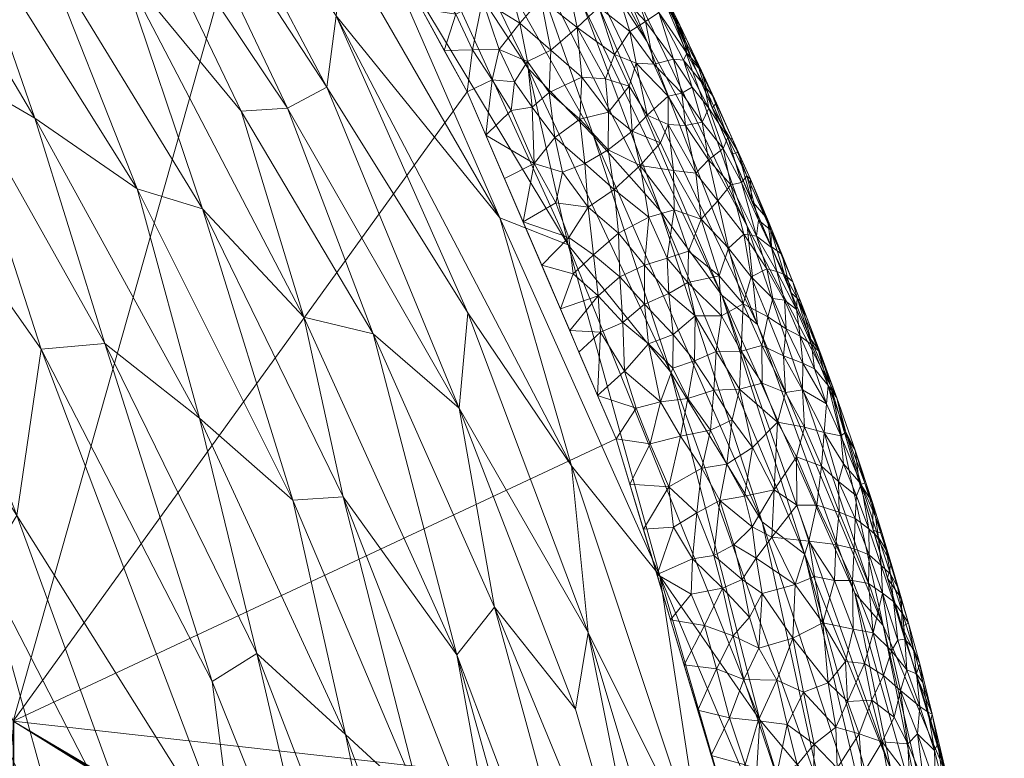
# Model space of a CAD drawing. Header units: millimetres. Extents: x -225 to 225, y 0 to 300.
# Tile 119 of 125: x 193 to 220, y 178 to 198. Entities that reach past the tile are written whole.
import ezdxf

# ---------------------------------------------------------------- set-up
doc = ezdxf.new("R2010")
doc.units = ezdxf.units.MM
doc.layers.add('A-GENM', color=13, linetype='Continuous')

# ---------------------------------------------------------------- blocks, each defined once
blk = doc.blocks.new('MODEL_CLU032I0-1CAAULW00 - MODEL_CLU032I0-1CAAULW00-465174-Preview')
at = {"layer": 'A-GENM', "lineweight": 9}
mesh = blk.add_polyface(dxfattribs=at)
corners = [(218.828, 0), (-218.828, 0), (-218.82, -12.417, -0.414), (-218.814, -24.835, -0.828), (-216.333, -95.635, -3.188), (-213.926, -166.437, -5.548), (-213.909, -166.78, -5.559), (-213.889, -167.123, -5.571), (-212.397, -177.134, -5.904), (-209.488, -186.834, -6.228), (-205.487, -196.14, -6.538), (-200.61, -205.02, -6.834), (-195.003, -213.46, -7.115), (-188.777, -221.454, -7.382), (-182.013, -229, -7.633), (-174.782, -236.1, -7.87), (-167.177, -242.797, -8.093), (-166.192, -243.471, -8.116), (-165.263, -244.22, -8.141), (-164.625, -244.727, -8.158), (-163.992, -245.226, -8.174), (-131.353, -265.95, -8.865), (-95.504, -280.49, -9.35), (-57.855, -289.446, -9.648), (-19.368, -293.577, -9.786), (19.345, -293.578, -9.786), (57.833, -289.449, -9.648), (95.484, -280.496, -9.35), (131.335, -265.959, -8.865), (163.975, -245.244, -8.175), (165.291, -244.193, -8.14), (166.641, -243.158, -8.105), (167.597, -242.378, -8.079), (168.543, -241.588, -8.053), (175.907, -235.052, -7.835), (182.873, -228.095, -7.603), (189.391, -220.716, -7.357), (195.395, -212.914, -7.097), (200.808, -204.692, -6.823), (205.529, -196.055, -6.535), (209.421, -187.016, -6.234), (212.288, -177.603, -5.92), (213.835, -167.891, -5.596), (213.887, -167.158, -5.572), (213.925, -166.42, -5.547), (213.954, -165.617, -5.521), (213.98, -164.813, -5.494), (215.162, -129.818, -4.327), (216.361, -94.823, -3.161), (217.578, -59.828, -1.994), (218.814, -24.835, -0.828), (218.82, -12.417, -0.414), (0, -50.037, -1.668), (29.152, -51.205, -1.707), (58.105, -54.794, -1.826), (86.604, -61.031, -2.034), (114.259, -70.319, -2.344), (140.394, -83.275, -2.776), (163.807, -100.667, -3.356), (182.438, -123.099, -4.103), (193.382, -150.121, -5.004), (193.324, -179.269, -5.976), (182.157, -206.198, -6.873), (163.267, -228.413, -7.614), (139.879, -245.839, -8.195), (113.918, -259.141, -8.638), (86.439, -268.937, -8.965), (58.053, -275.669, -9.189), (29.146, -279.615, -9.32), (0, -280.917, -9.364), (-29.146, -279.615, -9.32), (-58.053, -275.669, -9.189), (-86.439, -268.937, -8.965), (-113.918, -259.141, -8.638), (-139.878, -245.839, -8.195), (-163.267, -228.413, -7.614), (-182.157, -206.198, -6.873), (-193.324, -179.269, -5.976), (-193.382, -150.121, -5.004), (-182.438, -123.1, -4.103), (-163.807, -100.667, -3.356), (-140.394, -83.275, -2.776), (-114.259, -70.32, -2.344), (-86.604, -61.031, -2.034), (-58.105, -54.794, -1.826), (-29.152, -51.205, -1.707), (172.5, -51.99, -1.733), (167.374, -64.358, -2.145), (155, -69.481, -2.316), (142.626, -64.358, -2.145), (137.5, -51.99, -1.733), (142.626, -39.623, -1.321), (155, -34.5, -1.15), (167.374, -39.623, -1.321)]
mesh.append_faces([[corners[k] for k in face] for face in [(83, 1, 82), (2, 82, 1), (55, 91, 54), (82, 3, 81), (90, 56, 89), (89, 57, 88), (49, 87, 48), (86, 50, 93), (58, 88, 57), (92, 53, 91), (44, 61, 43), (76, 14, 75), (14, 76, 13), (16, 75, 15), (75, 20, 74), (74, 21, 73), (21, 74, 20), (19, 75, 18), (70, 24, 69), (34, 63, 33), (35, 63, 34), (32, 63, 31), (25, 69, 24), (29, 64, 28), (65, 28, 64)]], dxfattribs={"vtx0": -1, "vtx1": -1})
mesh.append_faces([[corners[k] for k in face] for face in [(92, 0, 53)]], dxfattribs={"vtx0": -1, "vtx1": -1, "vtx2": -1})
mesh.append_faces([[corners[k] for k in face] for face in [(82, 2, 3), (1, 84, 85), (0, 52, 53), (90, 55, 56), (52, 0, 1), (55, 90, 91), (77, 6, 7), (77, 7, 8), (3, 80, 81), (86, 49, 50), (49, 86, 87), (0, 92, 93), (47, 59, 60, 46), (61, 44, 45), (76, 11, 12), (11, 76, 77), (76, 12, 13), (75, 14, 15), (75, 17, 18), (73, 21, 22), (23, 71, 72, 22), (35, 62, 63), (63, 32, 33), (63, 30, 31), (62, 36, 37), (62, 35, 36), (38, 61, 62), (25, 68, 69), (66, 26, 27), (63, 29, 30), (29, 63, 64), (65, 27, 28), (27, 65, 66)]], dxfattribs={"vtx0": -1, "vtx2": -1})
mesh.append_faces([[corners[k] for k in face] for face in [(83, 84, 1), (85, 52, 1), (53, 54, 91), (77, 78, 5), (5, 6, 77), (79, 80, 4), (8, 9, 77), (3, 4, 80), (87, 88, 58), (56, 57, 89), (51, 0, 93), (50, 51, 93), (41, 42, 61, 40), (60, 61, 45), (42, 43, 61), (47, 48, 59), (45, 46, 60), (10, 11, 77), (16, 17, 75), (19, 20, 75), (70, 71, 23), (23, 24, 70), (72, 73, 22), (39, 40, 61), (38, 39, 61), (37, 38, 62), (67, 68, 26), (66, 67, 26), (25, 26, 68), (9, 10, 77)]], dxfattribs={"vtx1": -1, "vtx2": -1})
mesh.append_faces([[corners[k] for k in face] for face in [(58, 59, 48, 87)]], dxfattribs={"vtx1": -1, "vtx2": -1, "vtx3": -1})
mesh.append_faces([[corners[k] for k in face] for face in [(4, 5, 78, 79)]], dxfattribs={"vtx1": -1, "vtx3": -1})
mesh = blk.add_polyface(dxfattribs=at)
corners = [(-216.845, -177.971, -22.198), (-217.901, -175.595, -19.358), (-218.999, -164.243, -22.912), (-219.331, -170.234, -15.383), (-219.871, -167.279, -11.857), (-219.889, -166.906, -11.929), (-216.645, -181.832, -17.428), (-215.229, -188.266, -12.973), (-218.293, -177.93, -12.494), (-213, -192.538, -16.61), (-215.882, -182.693, -20.332), (-210.653, -183.162, -38.701), (-208.201, -192.038, -35.579), (-213.332, -179.302, -34.581), (-218.617, -160.486, -26.484), (-216.655, -174.7, -26.836), (-217.677, -172.511, -24.157), (-219.364, -166.643, -18.632), (-212.318, -190.686, -23.609), (-214.537, -183.753, -25.077), (-211.83, -175.433, -42.153), (-208.286, -186.113, -41.946), (-213.398, -184.614, -28.428), (-214.991, -177.329, -30.867), (-217.555, -165.026, -30.252), (-215.951, -170.88, -32.912), (-209.353, -166.23, -53.325), (-205.209, -181.04, -52.936), (-210.176, -167.907, -50.736), (-213.557, -173.143, -39.043), (-214.692, -164.743, -40.681), (-213.195, -166.77, -43.943), (-206.37, -192.764, -39.569), (-206.426, -174.407, -54.949), (-207.96, -166.624, -56.012), (-208.735, -181.647, -44.92), (-205.277, -187.659, -47.383), (-205.507, -190.215, -44.409), (-210.845, -171.13, -47.448), (-206.22, -182.321, -49.927), (-208.397, -179.59, -47.343), (-210.945, -188.632, -31.682), (-213.199, -177.134, -36.96), (-216.234, -164.993, -35.504), (-210.671, -192.939, -26.339), (-213.27, -189.897, -20.767)]
mesh.append_faces([[corners[k] for k in face] for face in [(4, 3, 8)]], dxfattribs={"vtx0": -1, "vtx1": -1})
mesh.append_faces([[corners[k] for k in face] for face in [(0, 1, 2), (6, 9, 7), (10, 1, 0), (11, 12, 13), (14, 15, 16), (2, 1, 17), (6, 8, 3), (3, 17, 1), (10, 6, 1), (2, 16, 0), (18, 0, 19), (11, 20, 21), (22, 15, 23), (24, 25, 23), (15, 22, 19), (26, 27, 28), (29, 30, 20), (25, 13, 23), (20, 30, 31), (21, 32, 11), (33, 26, 34), (35, 36, 37), (38, 35, 31), (20, 31, 35), (28, 39, 38), (39, 36, 40), (21, 20, 35), (29, 20, 11), (37, 21, 35), (12, 41, 13), (13, 41, 23), (42, 43, 29), (42, 29, 11), (22, 23, 41), (15, 24, 23), (19, 22, 44), (19, 0, 16), (35, 40, 36), (28, 27, 39), (35, 38, 40), (39, 40, 38), (42, 25, 43), (3, 1, 6), (18, 10, 0), (6, 10, 45), (19, 16, 15), (33, 27, 26), (11, 13, 42), (42, 13, 25)]], dxfattribs={"vtx0": -1, "vtx1": -1, "vtx2": -1})
mesh.append_faces([[corners[k] for k in face] for face in [(3, 4, 5), (6, 7, 8)]], dxfattribs={"vtx0": -1, "vtx2": -1})
mesh = blk.add_polyface(dxfattribs=at)
corners = [(-205.749, -169.388, -58.94), (-206.932, -161.304, -60.106), (-204.063, -170.148, -61.579), (-197.246, -174.279, -70.236), (-200.542, -167.772, -68.387), (-199.849, -163.539, -71.09), (-185.744, -174.621, -84.479), (-189.22, -171.869, -81.73), (-190.077, -163.982, -83.764), (-201.887, -172.292, -64.163), (-199.85, -181.079, -62.41), (-202.817, -165.123, -65.88), (-199.286, -175.434, -66.619), (-198.312, -187.391, -60.521), (-200.817, -185.193, -57.957), (-202.226, -178.906, -59.844), (-198.659, -180.332, -64.76), (-204.279, -177.023, -57.396), (-205.209, -181.04, -52.936), (-206.426, -174.407, -54.949), (-202.169, -185.279, -55.496), (-194.074, -189.238, -65.69), (-193.417, -184.783, -69.637), (-195.126, -174.098, -73.278), (-192.198, -169.92, -78.961), (-188.443, -177.665, -79.969), (-190.322, -177.826, -77.622), (-194.354, -169.423, -76.423), (-189.124, -188.631, -72.87), (-191.812, -181.624, -73.69), (-188.19, -185.369, -76.078), (-192.553, -183.378, -71.683), (-192.488, -176.803, -75.414), (-197.713, -165.644, -73.394), (-185.257, -179.865, -82.529), (-184.122, -189.803, -78.211), (-189.753, -190.549, -70.762), (-202.974, -189.646, -50.322), (-205.277, -187.659, -47.383), (-206.22, -182.321, -49.927), (-201.111, -190.101, -53.491), (-195.777, -189.391, -63.03), (-207.96, -166.624, -56.012), (-204.921, -163.08, -63.113)]
mesh.append_faces([[corners[k] for k in face] for face in [(0, 1, 2), (3, 4, 5), (6, 7, 8), (9, 10, 2), (9, 11, 12), (13, 14, 15), (10, 13, 15), (10, 9, 16), (15, 17, 0), (18, 19, 20), (21, 12, 22), (23, 3, 5), (24, 25, 26), (24, 26, 27), (28, 29, 30), (3, 23, 31), (32, 23, 27), (31, 23, 29), (5, 33, 23), (32, 27, 26), (33, 27, 23), (25, 24, 7), (34, 25, 7), (22, 12, 3), (12, 11, 4), (30, 32, 26), (29, 23, 32), (26, 25, 35), (30, 29, 32), (31, 29, 28), (36, 31, 28), (3, 31, 22), (37, 38, 39), (18, 20, 40), (17, 20, 19), (37, 18, 40), (37, 39, 18), (41, 13, 10), (17, 15, 14), (2, 15, 0), (16, 41, 10), (20, 17, 14), (17, 19, 42), (0, 17, 42), (9, 2, 43), (15, 2, 10), (11, 9, 43), (9, 12, 16), (12, 4, 3), (12, 21, 16), (41, 16, 21), (31, 36, 22)]], dxfattribs={"vtx0": -1, "vtx1": -1, "vtx2": -1})
mesh = blk.add_polyface(dxfattribs=at)
corners = [(-190.08, -171.058, -7.69), (-190.524, -169.848, -7.306), (-190.019, -174.999, -7.384), (-191.594, -171.227, -6.478), (-190.712, -175.724, -6.801), (-191.201, -170.722, -6.732), (-192.106, -171.577, -6.219), (-192.129, -174.697, -6.163), (-191.339, -175.413, -6.471), (-192.7, -170.646, -5.995), (-193.273, -170.658, -5.836), (-192.697, -174.981, -5.995), (-190.301, -179.814, -6.714), (-190.421, -174.955, -7.059), (-192.495, -178.179, -6.031), (-191.792, -179.065, -6.174), (-193.345, -175.629, -5.854), (-193.167, -177.377, -5.936), (-193.858, -173.773, -5.806), (-189.278, -170.471, -8.889), (-189.386, -172.173, -8.466), (-188.775, -174.753, -8.983), (-188.646, -173.862, -9.494), (-187.987, -178.064, -9.453), (-187.976, -176.931, -9.998), (-188.731, -176.819, -8.548), (-187.733, -180.369, -9.027), (-189.515, -178.755, -7.348), (-189.166, -178.325, -7.726), (-188.857, -177.902, -8.141), (-189.659, -174.623, -7.783), (-186.517, -175.439, -10.516), (-188.486, -173.624, -10.009), (-188.887, -170.181, -9.867), (-187.349, -171.812, -10.387), (-189.552, -173.177, -8.099), (-185.684, -179.067, -10.644), (-191.075, -179.081, -6.408), (-193.42, -173.52, -5.848), (-193.338, -179.274, -5.976), (-190.711, -171.587, -7.061), (-193.352, -171.984, -5.733), (-189.763, -179.83, -7.028)]
mesh.append_faces([[corners[k] for k in face] for face in [(31, 24, 36), (16, 18, 41)]], dxfattribs={"vtx0": -1, "vtx1": -1})
mesh.append_faces([[corners[k] for k in face] for face in [(0, 1, 2), (3, 4, 5), (6, 7, 8), (9, 10, 11), (4, 8, 12), (13, 5, 4), (14, 15, 11), (16, 17, 18), (19, 20, 21), (22, 21, 23), (24, 22, 23), (21, 25, 26), (2, 27, 28), (28, 29, 30), (24, 31, 32), (33, 32, 34), (19, 21, 22), (25, 21, 20), (25, 20, 35), (22, 24, 32), (22, 32, 33), (2, 30, 0), (35, 29, 25), (2, 28, 30), (35, 30, 29), (8, 4, 3), (27, 2, 13), (6, 8, 3), (37, 8, 7), (9, 11, 7), (9, 7, 6), (10, 38, 11), (17, 38, 18), (14, 38, 17), (7, 11, 15), (38, 14, 11), (35, 0, 30), (1, 40, 2), (13, 2, 40), (5, 13, 40), (13, 4, 42)]], dxfattribs={"vtx0": -1, "vtx1": -1, "vtx2": -1})
mesh.append_faces([[corners[k] for k in face] for face in [(31, 34, 32), (16, 39, 17)]], dxfattribs={"vtx1": -1, "vtx2": -1})
mesh = blk.add_polyface(dxfattribs=at)
corners = [(-218.274, -177.459, -10.538), (-218.53, -176.627, -10.912), (-218.319, -177.902, -11.531), (-218.293, -177.93, -12.494), (-218.522, -177.023, -11.839), (-218.042, -177.55, -9.84), (-217.736, -177.625, -9.191), (-217.976, -176.635, -9.214), (-217.56, -178.922, -9.485), (-217.3, -178.658, -8.871), (-218.013, -178.483, -10.447), (-217.622, -179.655, -10.118), (-217.85, -179.511, -10.858), (-217.538, -180.538, -10.647), (-217.28, -180.642, -9.902), (-217.107, -180.084, -9.193), (-218.105, -178.666, -11.151), (-217.62, -180.804, -11.906), (-217.956, -179.453, -11.607), (-217.527, -180.514, -12.613), (-217.346, -177.744, -8.583), (-216.611, -178.716, -7.966), (-216.821, -177.549, -7.862), (-216.933, -179.375, -8.596), (-217.706, -180.302, -11.233), (-217.91, -179.222, -12.554), (-217.56, -176.59, -8.494), (-218.49, -176.599, -12.414)]
mesh.append_faces([[corners[k] for k in face] for face in [(3, 4, 27), (25, 2, 3)]], dxfattribs={"vtx0": -1, "vtx1": -1})
mesh.append_faces([[corners[k] for k in face] for face in [(0, 1, 2), (3, 2, 4), (5, 6, 7), (8, 9, 6), (5, 0, 10), (11, 12, 13), (8, 5, 10), (14, 11, 13), (15, 9, 8), (0, 2, 16), (17, 18, 19), (18, 12, 16), (20, 9, 21), (20, 21, 22), (9, 15, 23), (11, 14, 15), (11, 15, 8), (8, 10, 11), (11, 10, 12), (18, 16, 2), (24, 13, 12), (2, 25, 18), (12, 18, 24), (17, 24, 18), (12, 10, 16), (0, 16, 10), (8, 6, 5), (26, 6, 20), (26, 20, 22), (21, 9, 23), (6, 9, 20)]], dxfattribs={"vtx0": -1, "vtx1": -1, "vtx2": -1})
mesh.append_faces([[corners[k] for k in face] for face in [(25, 19, 18)]], dxfattribs={"vtx1": -1, "vtx2": -1})
mesh = blk.add_polyface(dxfattribs=at)
corners = [(-215.74, -176.944, -6.844), (-216.082, -177.817, -7.25), (-215.411, -178.004, -6.823), (-214.796, -178.645, -6.591), (-215.37, -179.101, -7), (-216.002, -178.928, -7.435), (-216.338, -179.833, -8.006), (-215.686, -179.791, -7.381), (-214.34, -178.091, -6.32), (-214.776, -177.415, -6.409), (-212.905, -180.381, -6.152), (-212.173, -180.67, -6.059), (-212.522, -179.352, -6.014), (-212.939, -178.091, -5.983), (-213.287, -179.274, -6.135), (-215.171, -180.295, -7.112), (-216.933, -179.375, -8.596), (-216.611, -178.716, -7.966), (-216.821, -177.549, -7.862), (-214.071, -179.178, -6.356), (-213.779, -177.809, -6.118), (-214.506, -180.047, -6.671), (-213.197, -176.817, -5.936), (-212.034, -178.347, -5.945), (-211.67, -179.559, -5.985), (-212.397, -177.135, -5.904), (-213.788, -180.368, -6.406), (-216.651, -180.491, -8.636), (-216.141, -180.808, -8.103), (-217.107, -180.084, -9.193)]
mesh.append_faces([[corners[k] for k in face] for face in [(23, 12, 24)]], dxfattribs={"vtx0": -1, "vtx1": -1})
mesh.append_faces([[corners[k] for k in face] for face in [(0, 1, 2), (3, 2, 4), (5, 6, 7), (8, 9, 3), (10, 11, 12), (12, 13, 14), (7, 15, 4), (16, 6, 17), (18, 17, 1), (9, 0, 2), (5, 4, 2), (5, 2, 1), (2, 3, 9), (19, 20, 8), (7, 4, 5), (21, 4, 15), (13, 20, 14), (20, 13, 22), (13, 12, 23), (10, 12, 14), (10, 14, 26), (14, 19, 26), (26, 19, 21), (11, 24, 12), (20, 19, 14), (3, 4, 21), (3, 21, 19), (5, 17, 6), (27, 6, 16), (28, 7, 6), (1, 17, 5), (29, 27, 16), (19, 8, 3)]], dxfattribs={"vtx0": -1, "vtx1": -1, "vtx2": -1})
mesh.append_faces([[corners[k] for k in face] for face in [(23, 25, 13)]], dxfattribs={"vtx1": -1, "vtx2": -1})
mesh = blk.add_polyface(dxfattribs=at)
corners = [(-215.333, -183.035, -7.986), (-215.822, -183.039, -8.559), (-215.377, -184.004, -8.397), (-212.173, -180.67, -6.059), (-212.905, -180.381, -6.152), (-212.623, -181.557, -6.202), (-213.788, -180.368, -6.406), (-214.506, -180.047, -6.671), (-214.223, -181.493, -6.777), (-213.306, -181.226, -6.349), (-214.804, -183.142, -7.535), (-215.027, -181.905, -7.383), (-212.861, -183.063, -6.442), (-213.401, -182.687, -6.592), (-213.239, -183.634, -6.679), (-215.171, -180.295, -7.112), (-215.628, -180.864, -7.607), (-211.851, -181.832, -6.099), (-210.943, -181.984, -6.066), (-211.306, -180.772, -6.026), (-211.496, -182.669, -6.116), (-211.67, -179.559, -5.985), (-212.331, -182.834, -6.264), (-211.527, -183.621, -6.187), (-210.579, -183.197, -6.107), (-212.102, -183.71, -6.304), (-213.058, -182.054, -6.374), (-214.286, -182.929, -7.106), (-215.833, -181.729, -8.072), (-215.686, -179.791, -7.381)]
mesh.append_faces([[corners[k] for k in face] for face in [(21, 3, 19)]], dxfattribs={"vtx0": -1, "vtx1": -1})
mesh.append_faces([[corners[k] for k in face] for face in [(0, 1, 2), (3, 4, 5), (6, 7, 8), (4, 6, 9), (0, 10, 11), (12, 13, 14), (13, 9, 8), (15, 16, 11), (17, 20, 18), (19, 3, 17), (3, 5, 17), (5, 22, 17), (22, 23, 20), (24, 20, 23), (4, 9, 5), (22, 12, 25), (26, 22, 5), (27, 13, 8), (8, 9, 6), (26, 5, 9), (8, 7, 15), (11, 27, 8), (15, 11, 8), (11, 28, 0), (16, 15, 29), (11, 16, 28), (9, 13, 26), (26, 13, 12), (22, 20, 17), (27, 14, 13), (26, 12, 22), (11, 10, 27)]], dxfattribs={"vtx0": -1, "vtx1": -1, "vtx2": -1})
mesh.append_faces([[corners[k] for k in face] for face in [(17, 18, 19)]], dxfattribs={"vtx0": -1, "vtx2": -1})
mesh.append_faces([[corners[k] for k in face] for face in [(24, 18, 20)]], dxfattribs={"vtx1": -1, "vtx2": -1})
mesh = blk.add_polyface(dxfattribs=at)
corners = [(-217.317, -181.896, -11.722), (-217.459, -181.205, -11.201), (-217.62, -180.804, -11.906), (-217.173, -182.133, -11.037), (-216.837, -183.206, -10.933), (-216.919, -182.472, -10.379), (-217.223, -181.463, -10.418), (-217.28, -180.642, -9.902), (-217.037, -181.44, -9.854), (-217.107, -180.084, -9.193), (-216.868, -181.147, -9.306), (-216.76, -183.098, -12.733), (-217.137, -182.543, -12.243), (-217.144, -181.806, -12.673), (-217.027, -182.866, -11.57), (-216.591, -183.441, -10.269), (-216.625, -182.697, -9.758), (-216.141, -180.808, -8.103), (-215.833, -181.729, -8.072), (-215.628, -180.864, -7.607), (-216.374, -181.631, -8.719), (-216.651, -180.491, -8.636), (-215.822, -183.039, -8.559), (-215.686, -179.791, -7.381), (-216.252, -182.954, -9.173), (-217.538, -180.538, -10.647), (-217.706, -180.302, -11.233), (-215.333, -183.035, -7.986), (-217.527, -180.514, -12.613), (-216.338, -179.833, -8.006)]
mesh.append_faces([[corners[k] for k in face] for face in [(11, 12, 13)]], dxfattribs={"vtx0": -1, "vtx1": -1})
mesh.append_faces([[corners[k] for k in face] for face in [(0, 1, 2), (3, 1, 0), (4, 5, 3), (5, 6, 3), (7, 6, 8), (9, 7, 10), (3, 14, 4), (15, 16, 5), (17, 18, 19), (20, 18, 17), (21, 9, 10), (22, 18, 20), (17, 19, 23), (21, 10, 20), (16, 20, 10), (22, 20, 24), (6, 7, 25), (26, 1, 25), (1, 3, 6), (5, 16, 8), (1, 6, 25), (14, 3, 0), (2, 13, 0), (12, 14, 0), (13, 12, 0), (18, 22, 27), (20, 16, 24), (8, 10, 7), (26, 2, 1), (29, 21, 17), (20, 17, 21), (5, 8, 6), (16, 10, 8)]], dxfattribs={"vtx0": -1, "vtx1": -1, "vtx2": -1})
mesh.append_faces([[corners[k] for k in face] for face in [(2, 28, 13)]], dxfattribs={"vtx0": -1, "vtx2": -1})
mesh = blk.add_polyface(dxfattribs=at)
corners = [(-213, -192.538, -16.61), (-211.002, -198.189, -13.361), (-215.229, -188.266, -12.973), (-208.266, -202.405, -16.719), (-205.832, -207.659, -13.691), (-213.27, -189.897, -20.767), (-212.318, -190.686, -23.609), (-207.738, -201.417, -21.639), (-203.668, -206.644, -25.885), (-208.577, -198.517, -24.306), (-207.063, -200.113, -26.866), (-210.314, -197.474, -19.036), (-202.598, -211.593, -17.734), (-206.572, -204.522, -19.27), (-201.899, -211.316, -21.553), (-216.645, -181.832, -17.428), (-208.873, -194.958, -29.436), (-210.671, -192.939, -26.339), (-208.201, -192.038, -35.579), (-203.497, -202.319, -34.201), (-207.125, -196.76, -32.217), (-206.37, -192.764, -39.569), (-210.653, -183.162, -38.701), (-208.286, -186.113, -41.946), (-205.507, -190.215, -44.409), (-201.982, -198.174, -43.551), (-199.436, -195.616, -51.506), (-202.974, -189.646, -50.322), (-201.111, -190.101, -53.491), (-202.169, -185.279, -55.496), (-200.817, -185.193, -57.957), (-198.397, -192.998, -55.828), (-202.737, -201.1, -38.003), (-198.065, -216.063, -23.798), (-202.169, -200.041, -40.809), (-197.067, -211.971, -35.373), (-202.544, -206.148, -30.508), (-213.398, -184.614, -28.428), (-210.945, -188.632, -31.682), (-214.537, -183.753, -25.077), (-201.731, -196.261, -46.274), (-205.277, -187.659, -47.383), (-200.678, -195.699, -49.021), (-215.882, -182.693, -20.332), (-197.701, -214.594, -28.497), (-198.882, -210.784, -32.649)]
mesh.append_faces([[corners[k] for k in face] for face in [(5, 6, 7), (8, 9, 10), (5, 7, 11), (3, 1, 0), (12, 13, 14), (5, 0, 15), (11, 13, 3), (16, 10, 17), (18, 19, 20), (11, 3, 0), (12, 4, 3), (8, 14, 7), (9, 7, 6), (21, 18, 22), (23, 24, 25), (26, 27, 28), (29, 30, 31), (18, 32, 19), (8, 33, 14), (32, 21, 34), (25, 34, 21), (25, 21, 23), (18, 21, 32), (32, 35, 19), (36, 16, 20), (16, 37, 38), (6, 39, 17), (40, 25, 24), (40, 41, 42), (41, 40, 24), (31, 28, 29), (27, 26, 42), (41, 27, 42), (6, 17, 9), (6, 5, 43), (10, 9, 17), (8, 7, 9), (17, 37, 16), (36, 8, 10), (20, 16, 38), (36, 10, 16), (18, 20, 38), (36, 20, 19), (44, 8, 36), (5, 11, 0), (13, 11, 7), (14, 13, 7), (12, 3, 13), (19, 45, 36)]], dxfattribs={"vtx0": -1, "vtx1": -1, "vtx2": -1})
mesh.append_faces([[corners[k] for k in face] for face in [(0, 1, 2), (3, 4, 1)]], dxfattribs={"vtx0": -1, "vtx2": -1})
mesh = blk.add_polyface(dxfattribs=at)
corners = [(-216.353, -185.125, -12.006), (-216.614, -184.3, -12.02), (-216.377, -184.39, -12.793), (-217.027, -182.866, -11.57), (-216.86, -183.497, -12.135), (-216.722, -183.863, -11.512), (-215.994, -185.682, -12.853), (-216.519, -184.193, -10.872), (-216.258, -184.422, -10.208), (-216.591, -183.441, -10.269), (-215.863, -183.889, -9.024), (-215.889, -184.702, -9.554), (-215.458, -184.87, -8.906), (-216.919, -182.472, -10.379), (-216.837, -183.206, -10.933), (-216.265, -183.721, -9.669), (-216.252, -182.954, -9.173), (-216.625, -182.697, -9.758), (-217.137, -182.543, -12.243), (-216.76, -183.098, -12.733), (-216.056, -185.62, -10.883), (-216.435, -184.744, -11.418), (-216.153, -185.644, -11.522), (-215.931, -185.306, -10.114), (-215.442, -185.695, -9.347), (-215.377, -184.004, -8.397), (-215.822, -183.039, -8.559), (-215.582, -186.163, -9.975)]
mesh.append_faces([[corners[k] for k in face] for face in [(6, 0, 2)]], dxfattribs={"vtx0": -1, "vtx1": -1})
mesh.append_faces([[corners[k] for k in face] for face in [(0, 1, 2), (3, 4, 5), (7, 8, 9), (10, 11, 12), (9, 13, 14), (15, 16, 17), (16, 15, 10), (18, 19, 4), (3, 5, 14), (4, 1, 5), (7, 20, 8), (7, 14, 5), (14, 7, 9), (15, 9, 8), (9, 15, 17), (21, 5, 1), (22, 20, 21), (21, 7, 5), (3, 18, 4), (11, 15, 8), (15, 11, 10), (23, 11, 8), (11, 23, 24), (25, 10, 12), (26, 16, 10), (25, 26, 10), (22, 21, 0), (20, 7, 21), (8, 20, 23), (20, 27, 23), (2, 1, 4), (21, 1, 0), (11, 24, 12)]], dxfattribs={"vtx0": -1, "vtx1": -1, "vtx2": -1})
mesh.append_faces([[corners[k] for k in face] for face in [(4, 19, 2)]], dxfattribs={"vtx0": -1, "vtx2": -1})
mesh = blk.add_polyface(dxfattribs=at)
corners = [(-214.865, -185.056, -8.226), (-214.647, -184.088, -7.68), (-215.377, -184.004, -8.397), (-215.333, -183.035, -7.986), (-214.804, -183.142, -7.535), (-211.785, -186.051, -6.511), (-210.893, -185.547, -6.252), (-211.643, -184.848, -6.322), (-213.239, -183.634, -6.679), (-214.286, -182.929, -7.106), (-213.659, -184.202, -7.006), (-212.261, -185.184, -6.542), (-212.861, -183.063, -6.442), (-212.638, -183.993, -6.497), (-212.102, -183.71, -6.304), (-213.126, -184.474, -6.779), (-214.326, -185.055, -7.702), (-212.925, -185.295, -6.84), (-213.722, -185.471, -7.354), (-215.458, -184.87, -8.906), (-214.988, -186.101, -8.851), (-214.32, -186.352, -8.149), (-215.442, -185.695, -9.347), (-211.024, -184.465, -6.186), (-211.527, -183.621, -6.187), (-210.215, -184.409, -6.147), (-209.852, -185.622, -6.187), (-212.449, -186.155, -6.782), (-210.579, -183.197, -6.107), (-212.331, -182.834, -6.264)]
mesh.append_faces([[corners[k] for k in face] for face in [(25, 6, 26), (28, 23, 25)]], dxfattribs={"vtx0": -1, "vtx1": -1})
mesh.append_faces([[corners[k] for k in face] for face in [(0, 1, 2), (3, 1, 4), (5, 6, 7), (8, 9, 10), (5, 7, 11), (12, 13, 14), (11, 13, 15), (1, 0, 16), (8, 15, 13), (10, 9, 1), (17, 15, 18), (16, 10, 1), (0, 2, 19), (1, 3, 2), (20, 0, 19), (16, 21, 18), (19, 22, 20), (7, 23, 24), (21, 16, 0), (10, 16, 18), (23, 7, 6), (7, 24, 14), (6, 25, 23), (14, 13, 11), (11, 7, 14), (27, 11, 17), (24, 23, 28), (24, 29, 14), (15, 8, 10), (13, 12, 8), (18, 15, 10), (15, 17, 11), (1, 9, 4)]], dxfattribs={"vtx0": -1, "vtx1": -1, "vtx2": -1})
mesh = blk.add_polyface(dxfattribs=at)
corners = [(-189.421, -206.844, -57.281), (-191.981, -200.971, -59.125), (-186.337, -207.938, -60.87), (-202.737, -201.1, -38.003), (-202.169, -200.041, -40.809), (-195.909, -211.454, -39.068), (-192.207, -211.605, -46.718), (-196.91, -203.623, -47.672), (-191.833, -210.025, -49.492), (-195.777, -189.391, -63.03), (-193.901, -195.433, -61.101), (-198.312, -187.391, -60.521), (-191.296, -206.271, -54.837), (-184.76, -213.781, -56.904), (-187.361, -213.07, -53.56), (-196.642, -193.536, -58.334), (-198.397, -192.998, -55.828), (-200.817, -185.193, -57.957), (-196.392, -206.355, -45.315), (-196.154, -202.457, -50.466), (-196.192, -199.55, -53.491), (-191.66, -208.031, -52.223), (-199.436, -195.616, -51.506), (-200.678, -195.699, -49.021), (-190.15, -201.783, -61.179), (-187.47, -202.095, -64.792), (-191.637, -196.743, -63.42), (-188.968, -196.495, -67.413), (-189.753, -190.549, -70.762), (-193.417, -184.783, -69.637), (-202.544, -206.148, -30.508), (-198.882, -210.784, -32.649), (-195.378, -216.693, -30.936), (-197.067, -211.971, -35.373), (-201.731, -196.261, -46.274), (-203.497, -202.319, -34.201), (-201.982, -198.174, -43.551), (-195.725, -209.135, -42.951), (-191.124, -215.427, -43.399), (-201.111, -190.101, -53.491), (-194.046, -200.123, -56.603), (-187.428, -214.877, -51.168), (-203.668, -206.644, -25.885), (-197.701, -214.594, -28.497), (-199.59, -212.99, -25.958), (-194.074, -189.238, -65.69), (-186.273, -197.39, -70.301)]
mesh.append_faces([[corners[k] for k in face] for face in [(0, 1, 2), (3, 4, 5), (6, 7, 8), (9, 10, 11), (12, 13, 14), (15, 16, 17), (7, 6, 18), (19, 8, 7), (20, 21, 19), (22, 19, 23), (15, 10, 1), (1, 24, 2), (25, 26, 27), (28, 27, 29), (9, 26, 10), (0, 13, 12), (30, 31, 32), (33, 3, 5), (18, 34, 7), (31, 35, 33), (36, 37, 4), (5, 4, 37), (7, 34, 23), (19, 7, 23), (6, 38, 18), (19, 22, 20), (19, 21, 8), (16, 20, 39), (12, 20, 40), (41, 8, 21), (12, 14, 21), (20, 12, 21), (12, 40, 0), (1, 0, 40), (15, 1, 40), (1, 10, 24), (16, 15, 40), (15, 17, 11), (20, 16, 40), (39, 20, 22), (42, 43, 44), (37, 36, 18), (34, 18, 36), (26, 24, 10), (25, 2, 24), (15, 11, 10), (45, 27, 26), (45, 26, 9), (24, 26, 25), (29, 27, 45), (27, 28, 46), (38, 37, 18)]], dxfattribs={"vtx0": -1, "vtx1": -1, "vtx2": -1})
mesh = blk.add_polyface(dxfattribs=at)
corners = [(-215.643, -187.01, -11.215), (-216.056, -185.62, -10.883), (-216.153, -185.644, -11.522), (-215.058, -187.009, -9.505), (-214.483, -188.152, -9.247), (-214.532, -187.152, -8.754), (-215.582, -186.163, -9.975), (-215.442, -185.695, -9.347), (-215.931, -185.306, -10.114), (-214.988, -186.101, -8.851), (-214.32, -186.352, -8.149), (-214.865, -185.056, -8.226), (-214.019, -188.075, -8.551), (-213.808, -187.281, -7.994), (-213.393, -189.333, -8.411), (-213.398, -188.324, -7.999), (-215.51, -186.913, -10.51), (-215.119, -187.775, -10.275), (-215.89, -186.528, -12.112), (-215.397, -187.933, -12.032), (-214.804, -188.713, -10.377), (-214.485, -188.866, -9.754), (-213.722, -185.471, -7.354), (-216.353, -185.125, -12.006), (-215.994, -185.682, -12.853), (-215.611, -186.974, -12.913), (-215.228, -188.266, -12.973), (-215.163, -188.268, -11.069), (-214.905, -189.191, -11.621), (-213.971, -189.06, -9.004), (-214.944, -189.175, -12.358)]
mesh.append_faces([[corners[k] for k in face] for face in [(0, 1, 2), (3, 4, 5), (6, 7, 8), (9, 10, 11), (12, 13, 5), (13, 10, 5), (14, 15, 12), (3, 16, 17), (9, 5, 10), (0, 18, 19), (17, 20, 21), (13, 22, 10), (18, 23, 24), (25, 19, 18), (27, 19, 28), (1, 0, 16), (3, 5, 9), (23, 18, 2), (0, 2, 18), (7, 3, 9), (12, 5, 4), (16, 3, 6), (4, 3, 17), (29, 12, 4), (12, 15, 13), (16, 27, 17), (19, 27, 0), (26, 30, 19), (27, 20, 17), (17, 21, 4), (1, 16, 6), (27, 16, 0), (3, 7, 6)]], dxfattribs={"vtx0": -1, "vtx1": -1, "vtx2": -1})
mesh.append_faces([[corners[k] for k in face] for face in [(19, 25, 26), (18, 24, 25)]], dxfattribs={"vtx0": -1, "vtx2": -1})
mesh = blk.add_polyface(dxfattribs=at)
corners = [(-211.785, -186.051, -6.511), (-212.014, -187.063, -6.763), (-211.209, -186.905, -6.46), (-213.393, -189.333, -8.411), (-212.832, -189.185, -7.814), (-213.398, -188.324, -7.999), (-212.893, -190.458, -8.379), (-212.312, -190.128, -7.721), (-212.792, -188.166, -7.457), (-213.722, -185.471, -7.354), (-213.136, -186.603, -7.258), (-212.925, -185.295, -6.84), (-212.249, -191.203, -8.064), (-211.008, -189.636, -6.833), (-211.58, -188.928, -6.942), (-211.604, -190.128, -7.243), (-212.099, -188.139, -7.027), (-211.409, -187.916, -6.675), (-212.165, -189.177, -7.326), (-212.59, -187.343, -7.11), (-212.449, -186.155, -6.782), (-213.808, -187.281, -7.994), (-213.548, -190.109, -9.006), (-213.105, -191.175, -9.012), (-211.404, -191.023, -7.369), (-213.684, -190.6, -9.547), (-211.006, -188.731, -6.668), (-212.261, -185.184, -6.542), (-213.52, -191.395, -9.868)]
mesh.append_faces([[corners[k] for k in face] for face in [(0, 1, 2), (3, 4, 5), (4, 6, 7), (4, 8, 5), (9, 10, 11), (7, 6, 12), (13, 14, 15), (1, 16, 17), (17, 16, 14), (16, 8, 18), (19, 20, 10), (8, 21, 5), (9, 21, 10), (6, 3, 22), (3, 6, 4), (23, 6, 22), (18, 4, 7), (4, 18, 8), (15, 18, 7), (14, 16, 18), (24, 7, 12), (19, 16, 1), (21, 8, 10), (25, 23, 22), (15, 14, 18), (26, 17, 14), (17, 2, 1), (20, 1, 0), (16, 19, 8), (27, 20, 0), (10, 20, 11), (20, 19, 1), (10, 8, 19), (23, 25, 28), (24, 15, 7)]], dxfattribs={"vtx0": -1, "vtx1": -1, "vtx2": -1})
mesh = blk.add_polyface(dxfattribs=at)
corners = [(-209.001, -190.671, -6.431), (-207.988, -190.324, -6.344), (-208.238, -189.743, -6.325), (-210.397, -186.698, -6.278), (-209.488, -186.834, -6.228), (-209.852, -185.622, -6.187), (-211.008, -189.636, -6.833), (-210.244, -190.446, -6.696), (-210.347, -189.385, -6.563), (-211.58, -188.928, -6.942), (-211.006, -188.731, -6.668), (-209.663, -189.955, -6.472), (-209.587, -191.176, -6.613), (-209.064, -189.692, -6.357), (-210.899, -190.729, -7.017), (-210.021, -187.653, -6.307), (-208.988, -187.998, -6.267), (-211.604, -190.128, -7.243), (-211.404, -191.023, -7.369), (-210.245, -191.492, -6.891), (-208.331, -191.26, -6.401), (-209.71, -188.651, -6.349), (-210.677, -187.825, -6.442), (-211.409, -187.916, -6.675), (-208.488, -189.161, -6.305), (-207.488, -191.487, -6.383), (-211.209, -186.905, -6.46), (-210.893, -185.547, -6.252), (-211.785, -186.051, -6.511)]
mesh.append_faces([[corners[k] for k in face] for face in [(6, 7, 8), (9, 6, 10), (0, 11, 12), (13, 11, 0), (14, 7, 6), (12, 11, 7), (17, 14, 6), (18, 14, 17), (7, 14, 19), (12, 7, 19), (7, 11, 8), (20, 1, 0), (16, 21, 13), (10, 22, 23), (3, 22, 15), (11, 21, 8), (22, 8, 21), (21, 11, 13), (26, 23, 22), (26, 3, 27), (27, 28, 26), (26, 22, 3), (15, 22, 21), (5, 27, 3), (6, 8, 10), (22, 10, 8), (2, 13, 0), (16, 15, 21), (4, 3, 15)]], dxfattribs={"vtx0": -1, "vtx1": -1, "vtx2": -1})
mesh.append_faces([[corners[k] for k in face] for face in [(0, 1, 2), (3, 4, 5), (15, 16, 4), (13, 24, 16)]], dxfattribs={"vtx0": -1, "vtx2": -1})
mesh.append_faces([[corners[k] for k in face] for face in [(2, 24, 13), (25, 1, 20)]], dxfattribs={"vtx1": -1, "vtx2": -1})
mesh = blk.add_polyface(dxfattribs=at)
corners = [(-214.905, -189.191, -11.621), (-214.718, -189.363, -10.926), (-215.163, -188.268, -11.069), (-213.971, -189.06, -9.004), (-213.393, -189.333, -8.411), (-214.019, -188.075, -8.551), (-213.548, -190.109, -9.006), (-214.038, -189.781, -9.586), (-213.684, -190.6, -9.547), (-213.994, -191.237, -11.002), (-213.788, -191.319, -10.429), (-214.314, -190.304, -10.788), (-214.423, -190.527, -12.525), (-214.7, -189.506, -13.021), (-214.172, -190.746, -13.07), (-214.332, -190.615, -11.451), (-214.419, -189.59, -10.252), (-213.994, -190.556, -10.154), (-214.944, -189.175, -12.358), (-214.604, -190.059, -12.007), (-214.485, -188.866, -9.754), (-214.483, -188.152, -9.247), (-213.52, -191.395, -9.868), (-214.22, -191.043, -12.065), (-214.804, -188.713, -10.377), (-215.228, -188.266, -12.973), (-215.397, -187.933, -12.032), (-213.924, -191.783, -12.505)]
mesh.append_faces([[corners[k] for k in face] for face in [(0, 1, 2), (3, 4, 5), (6, 3, 7), (8, 6, 7), (9, 10, 11), (1, 0, 15), (7, 16, 17), (18, 19, 0), (20, 7, 3), (3, 6, 4), (20, 3, 21), (17, 22, 8), (11, 17, 16), (10, 22, 17), (15, 9, 11), (19, 23, 15), (1, 11, 16), (9, 15, 23), (16, 24, 1), (1, 24, 2), (1, 15, 11), (19, 15, 0), (12, 18, 13), (12, 23, 19), (0, 26, 18), (20, 24, 16), (7, 20, 16), (12, 19, 18), (27, 12, 14), (17, 8, 7), (27, 23, 12), (11, 10, 17)]], dxfattribs={"vtx0": -1, "vtx1": -1, "vtx2": -1})
mesh.append_faces([[corners[k] for k in face] for face in [(12, 13, 14), (18, 25, 13)]], dxfattribs={"vtx0": -1, "vtx2": -1})
mesh = blk.add_polyface(dxfattribs=at)
corners = [(-213.115, -193.227, -13.167), (-213.083, -193.795, -12.454), (-213.537, -192.721, -12.531), (-213.924, -191.783, -12.505), (-213.643, -191.987, -13.118), (-212.249, -191.203, -8.064), (-212.893, -190.458, -8.379), (-212.498, -191.944, -8.66), (-212.207, -193.219, -9.013), (-212.908, -192.323, -9.469), (-213.105, -191.175, -9.012), (-213.297, -192.697, -10.693), (-213.63, -192.433, -11.762), (-212.988, -193.889, -11.611), (-213.246, -192.272, -10.08), (-212.557, -193.646, -9.898), (-212.759, -194.524, -12.679), (-212.607, -194.87, -12.182), (-213.788, -191.319, -10.429), (-213.65, -191.965, -10.839), (-212.844, -193.706, -10.652), (-212.35, -194.62, -10.422), (-213.994, -191.237, -11.002), (-214.22, -191.043, -12.065), (-213.52, -191.395, -9.868), (-214.172, -190.746, -13.07), (-212.475, -194.915, -11.289), (-212.587, -194.468, -13.216)]
mesh.append_faces([[corners[k] for k in face] for face in [(0, 1, 2), (2, 3, 4), (5, 6, 7), (8, 7, 9), (9, 7, 10), (11, 12, 13), (9, 14, 15), (1, 16, 17), (14, 18, 19), (6, 10, 7), (11, 19, 12), (15, 20, 21), (12, 22, 23), (12, 2, 1), (9, 10, 24), (14, 9, 24), (8, 9, 15), (15, 14, 20), (21, 20, 26), (17, 26, 13), (1, 17, 13), (12, 1, 13), (3, 12, 23), (11, 13, 20), (26, 20, 13), (12, 3, 2), (19, 18, 22), (12, 19, 22), (19, 11, 14), (14, 24, 18), (14, 11, 20), (0, 16, 1)]], dxfattribs={"vtx0": -1, "vtx1": -1, "vtx2": -1})
mesh.append_faces([[corners[k] for k in face] for face in [(25, 4, 3), (0, 27, 16), (4, 0, 2)]], dxfattribs={"vtx1": -1, "vtx2": -1})
mesh = blk.add_polyface(dxfattribs=at)
corners = [(-211.957, -194.315, -9.379), (-211.787, -195.327, -9.901), (-211.341, -195.235, -9.112), (-209.91, -195.085, -7.677), (-210.132, -194.16, -7.518), (-210.672, -194.772, -8.143), (-210.359, -192.777, -7.248), (-209.431, -193.515, -6.982), (-210.851, -191.681, -7.226), (-210.245, -191.492, -6.891), (-211.619, -193.957, -8.702), (-212.207, -193.219, -9.013), (-211.761, -192.726, -8.25), (-212.498, -191.944, -8.66), (-209.543, -192.345, -6.791), (-210.899, -190.729, -7.017), (-209.587, -191.176, -6.613), (-211.042, -192.972, -7.743), (-211.426, -191.862, -7.642), (-211.024, -194.028, -8.135), (-209.27, -194.58, -7.161), (-212.475, -194.915, -11.289), (-211.964, -195.698, -10.73), (-212.35, -194.62, -10.422), (-212.557, -193.646, -9.898), (-212.249, -191.203, -8.064), (-211.404, -191.023, -7.369), (-210.878, -195.266, -8.573), (-212.173, -195.836, -12.661), (-212.607, -194.87, -12.182), (-212.759, -194.524, -12.679), (-212.587, -194.468, -13.216), (-212.058, -195.708, -13.264)]
mesh.append_faces([[corners[k] for k in face] for face in [(0, 1, 2), (3, 4, 5), (6, 4, 7), (8, 6, 9), (0, 10, 11), (12, 13, 11), (6, 7, 14), (15, 8, 9), (14, 16, 9), (6, 14, 9), (17, 18, 12), (6, 17, 4), (4, 19, 5), (4, 3, 20), (21, 22, 23), (0, 11, 24), (12, 18, 25), (10, 12, 11), (17, 6, 8), (12, 25, 13), (25, 18, 26), (12, 19, 17), (4, 17, 19), (26, 8, 15), (8, 18, 17), (23, 1, 0), (2, 27, 10), (23, 0, 24), (2, 10, 0), (12, 10, 19), (10, 27, 19), (19, 27, 5), (8, 26, 18), (28, 29, 30)]], dxfattribs={"vtx0": -1, "vtx1": -1, "vtx2": -1})
mesh.append_faces([[corners[k] for k in face] for face in [(30, 31, 32)]], dxfattribs={"vtx0": -1, "vtx2": -1})
mesh = blk.add_polyface(dxfattribs=at)
corners = [(-208.641, -194.22, -6.829), (-208.513, -195.402, -7.022), (-207.842, -194.914, -6.714), (-208.73, -193.043, -6.661), (-208.05, -193.98, -6.631), (-208.875, -191.765, -6.525), (-209.587, -191.176, -6.613), (-209.543, -192.345, -6.791), (-208.331, -191.26, -6.401), (-209.001, -190.671, -6.431), (-207.867, -193.164, -6.506), (-206.988, -192.651, -6.422), (-208.219, -192.236, -6.467), (-209.27, -194.58, -7.161), (-205.988, -194.977, -6.499), (-207.284, -194.217, -6.527), (-206.669, -195.636, -6.581), (-207.686, -196.119, -6.871), (-209.431, -193.515, -6.982), (-208.562, -196.531, -7.328), (-209.279, -195.588, -7.444), (-205.488, -196.141, -6.538), (-206.157, -196.456, -6.595), (-207.488, -191.487, -6.383), (-210.132, -194.16, -7.518), (-206.488, -193.814, -6.46), (-207.236, -195.73, -6.69), (-209.91, -195.085, -7.677), (-209.83, -196.285, -8.072)]
mesh.append_faces([[corners[k] for k in face] for face in [(11, 15, 25), (23, 12, 11)]], dxfattribs={"vtx0": -1, "vtx1": -1})
mesh.append_faces([[corners[k] for k in face] for face in [(0, 1, 2), (3, 0, 4), (5, 6, 7), (8, 9, 5), (10, 11, 12), (0, 13, 1), (14, 15, 16), (2, 1, 17), (5, 7, 3), (10, 4, 15), (6, 5, 9), (7, 18, 3), (0, 3, 18), (3, 10, 12), (12, 8, 5), (13, 0, 18), (4, 0, 2), (19, 1, 20), (12, 23, 8), (3, 12, 5), (15, 11, 10), (24, 13, 18), (1, 13, 20), (15, 26, 16), (2, 17, 26), (27, 28, 20), (15, 2, 26), (13, 27, 20), (15, 4, 2), (3, 4, 10), (22, 14, 16)]], dxfattribs={"vtx0": -1, "vtx1": -1, "vtx2": -1})
mesh.append_faces([[corners[k] for k in face] for face in [(21, 14, 22), (14, 25, 15)]], dxfattribs={"vtx1": -1, "vtx2": -1})
mesh = blk.add_polyface(dxfattribs=at)
corners = [(-212.607, -194.87, -12.182), (-212.068, -196.04, -12.045), (-212.475, -194.915, -11.289), (-209.83, -196.285, -8.072), (-210.312, -195.512, -8.148), (-210.021, -196.905, -8.532), (-212.35, -194.62, -10.422), (-211.964, -195.698, -10.73), (-211.787, -195.327, -9.901), (-211.341, -195.235, -9.112), (-211.245, -196.099, -9.591), (-210.874, -196.017, -8.996), (-210.878, -195.266, -8.573), (-210.498, -196.882, -9.062), (-209.851, -197.757, -8.818), (-211.024, -197.015, -9.993), (-211.518, -196.262, -10.265), (-211.288, -196.983, -10.552), (-211.383, -197.17, -11.131), (-211.852, -196.298, -11.362), (-211.672, -196.856, -11.893), (-211.775, -196.702, -12.611), (-211.187, -197.922, -12.824), (-211.53, -196.949, -13.313), (-212.173, -195.836, -12.661), (-212.058, -195.708, -13.264), (-212.759, -194.524, -12.679), (-210.672, -194.772, -8.143), (-209.91, -195.085, -7.677), (-209.441, -197.137, -8.115), (-211.364, -197.563, -12.285)]
mesh.append_faces([[corners[k] for k in face] for face in [(23, 21, 25)]], dxfattribs={"vtx0": -1, "vtx1": -1})
mesh.append_faces([[corners[k] for k in face] for face in [(0, 1, 2), (3, 4, 5), (6, 7, 8), (9, 10, 11), (11, 12, 9), (5, 13, 14), (9, 8, 10), (13, 11, 10), (15, 16, 17), (18, 17, 19), (20, 18, 19), (1, 21, 20), (22, 21, 23), (10, 16, 15), (19, 2, 1), (21, 24, 25), (24, 26, 25), (16, 8, 7), (13, 10, 15), (8, 16, 10), (7, 19, 17), (5, 11, 13), (12, 11, 4), (4, 27, 12), (27, 4, 28), (7, 17, 16), (3, 5, 29), (11, 5, 4), (3, 28, 4), (2, 19, 7), (20, 19, 1), (21, 30, 20), (21, 1, 24), (1, 0, 24)]], dxfattribs={"vtx0": -1, "vtx1": -1, "vtx2": -1})
mesh = blk.add_polyface(dxfattribs=at)
corners = [(-207.735, -197.254, -7.129), (-208.439, -197.86, -7.672), (-207.464, -198.631, -7.366), (-207.686, -196.119, -6.871), (-208.562, -196.531, -7.328), (-207.106, -196.953, -6.846), (-207.236, -195.73, -6.69), (-206.35, -197.273, -6.714), (-206.901, -197.977, -6.975), (-205.905, -198.602, -6.806), (-209.016, -198.404, -8.323), (-208.166, -199.196, -7.987), (-208.513, -195.402, -7.022), (-209.279, -195.588, -7.444), (-209.197, -196.49, -7.686), (-209.441, -197.137, -8.115), (-209.851, -197.757, -8.818), (-206.759, -196.406, -6.681), (-205.629, -197.263, -6.609), (-206.157, -196.456, -6.595), (-204.268, -198.36, -6.612), (-204.878, -197.25, -6.575), (-205.191, -198.221, -6.645), (-209.522, -198.837, -9.097), (-206.559, -199.195, -7.115), (-205.488, -196.141, -6.538), (-206.669, -195.636, -6.581), (-204.456, -199.252, -6.662), (-209.83, -196.285, -8.072)]
mesh.append_faces([[corners[k] for k in face] for face in [(0, 1, 2), (0, 3, 4), (5, 6, 3), (7, 8, 9), (1, 0, 4), (1, 10, 11), (12, 4, 3), (13, 14, 4), (1, 11, 2), (14, 1, 4), (15, 16, 10), (5, 3, 0), (6, 5, 17), (8, 0, 2), (18, 19, 7), (8, 7, 5), (15, 10, 1), (10, 16, 23), (2, 24, 8), (8, 24, 9), (18, 9, 22), (22, 21, 18), (9, 18, 7), (25, 19, 18), (17, 19, 26), (22, 27, 20), (8, 5, 0), (7, 19, 17), (17, 26, 6), (7, 17, 5), (14, 28, 15), (28, 14, 13), (1, 14, 15)]], dxfattribs={"vtx0": -1, "vtx1": -1, "vtx2": -1})
mesh.append_faces([[corners[k] for k in face] for face in [(20, 21, 22), (21, 25, 18)]], dxfattribs={"vtx1": -1, "vtx2": -1})
mesh = blk.add_polyface(dxfattribs=at)
corners = [(-210.155, -199.464, -10.846), (-209.485, -200.314, -10.289), (-209.866, -199.216, -9.908), (-210.769, -198.794, -12.41), (-210.355, -199.373, -13.403), (-210.14, -200.047, -12.741), (-210.268, -198.026, -9.556), (-209.851, -197.757, -8.818), (-210.498, -196.882, -9.062), (-209.522, -198.837, -9.097), (-211.024, -197.015, -9.993), (-210.629, -198.262, -10.482), (-211.288, -196.983, -10.552), (-210.773, -198.576, -11.473), (-210.235, -199.781, -11.899), (-211.299, -197.579, -11.686), (-211.383, -197.17, -11.131), (-211.672, -196.856, -11.893), (-209.646, -200.687, -11.273), (-211.187, -197.922, -12.824), (-211.266, -197.569, -13.337), (-211.002, -198.189, -13.361), (-209.585, -201.116, -12.358), (-209.709, -200.556, -13.444), (-209.74, -200.814, -12.899), (-210.021, -196.905, -8.532), (-209.441, -197.137, -8.115), (-211.364, -197.563, -12.285), (-211.53, -196.949, -13.313), (-211.775, -196.702, -12.611)]
mesh.append_faces([[corners[k] for k in face] for face in [(0, 1, 2), (3, 4, 5), (6, 7, 8), (2, 9, 6), (10, 11, 6), (10, 12, 11), (0, 13, 14), (15, 16, 17), (9, 7, 6), (0, 2, 11), (13, 0, 11), (18, 0, 14), (10, 6, 8), (11, 2, 6), (13, 15, 3), (11, 16, 13), (13, 3, 14), (22, 18, 14), (22, 14, 5), (24, 5, 23), (3, 5, 14), (25, 7, 26), (11, 12, 16), (17, 27, 15), (3, 15, 27), (13, 16, 15), (19, 27, 29), (21, 3, 19), (3, 27, 19), (22, 5, 24)]], dxfattribs={"vtx0": -1, "vtx1": -1, "vtx2": -1})
mesh.append_faces([[corners[k] for k in face] for face in [(19, 20, 21), (3, 21, 4), (5, 4, 23)]], dxfattribs={"vtx0": -1, "vtx2": -1})
mesh.append_faces([[corners[k] for k in face] for face in [(28, 20, 19)]], dxfattribs={"vtx1": -1, "vtx2": -1})

msp = doc.modelspace()

# ---------------------------------------------------------------- block references
at = {"layer": 'A-GENM', "lineweight": 9, "rotation": 180}
msp.add_blockref('MODEL_CLU032I0-1CAAULW00 - MODEL_CLU032I0-1CAAULW00-465174-Preview', (0, 0, 850), dxfattribs=at)

doc.saveas('drawing.dxf')
